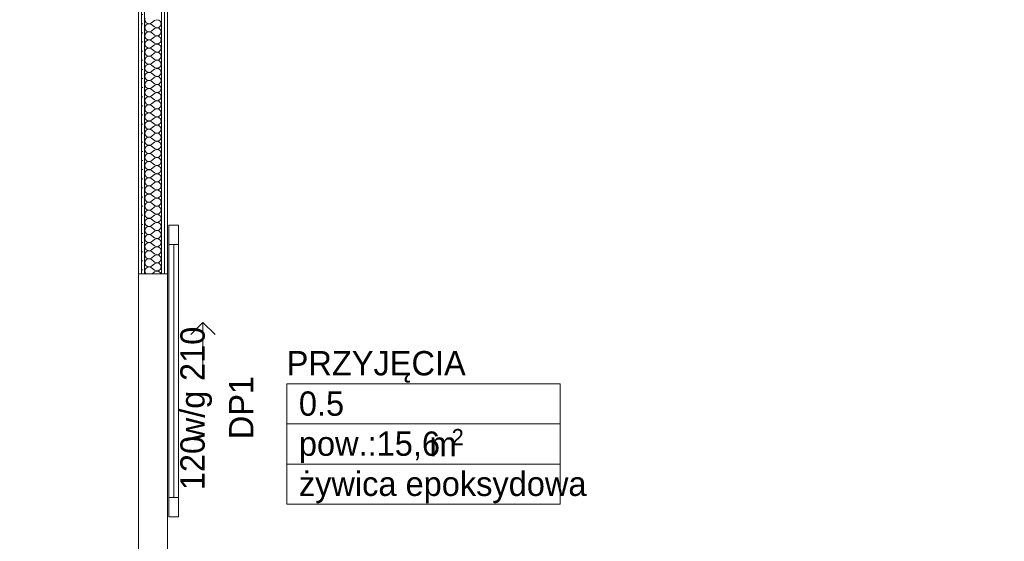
# Model space of a CAD drawing. Header units: millimetres. Extents: x 172139 to 266886, y 89525 to 138225.
# Tile 73 of 82: x 211709 to 215754, y 118022 to 120167. Entities that reach past the tile are written whole.
import ezdxf
from ezdxf.enums import TextEntityAlignment as Align

# ---------------------------------------------------------------- set-up
doc = ezdxf.new("R2010")
doc.units = ezdxf.units.MM
doc.header["$MEASUREMENT"] = 0
for name, color, linetype in [('Drzwi ArchiCAD', 7, 'Continuous'), ('ROZBUDOWA_NOWE_DZIAŁOWE', 7, 'Continuous'), ('STREFA_NOWE_POM', 7, 'Continuous'), ('Znaczniki drzwi ArchiCADa', 7, 'Continuous')]:
    doc.layers.add(name, color=color, linetype=linetype)
for name, color, linetype, lineweight, true_color in [('Drzwi ArchiCAD_Nr_pióra__24', 7, 'Continuous', 15, 0x029e21), ('Drzwi ArchiCAD_Nr_pióra__4', 7, 'Continuous', 13, 0x029e21), ('ROZBUDOWA_NOWE_DZIAŁOWE_Nr_pióra__24', 7, 'Continuous', 15, 0x029e21), ('ROZBUDOWA_NOWE_DZIAŁOWE_Nr_pióra__4', 7, 'Continuous', 13, 0x029e21), ('ROZBUDOWA_NOWE_DZIAŁOWE_Nr_pióra__67', 7, 'Continuous', 13, 0x6a6a6a), ('Znaczniki drzwi ArchiCADa_Nr_pióra__24', 7, 'Continuous', 15, 0x029e21)]:
    doc.layers.add(name, color=color, linetype=linetype, lineweight=lineweight, true_color=true_color)
for name, color, linetype, lineweight in [('Metryczki pomieszczeń ArchiCADa_Nr_pióra__1', 7, 'Continuous', 13), ('ROZBUDOWA_NOWE_DZIAŁOWE_Nr_pióra__47', 7, 'Continuous', 15), ('STREFA_NOWE_POM_Nr_pióra__121', 255, 'Continuous', 0)]:
    doc.layers.add(name, color=color, linetype=linetype, lineweight=lineweight)
doc.styles.add('GENERATED_STYLE_1', font='txt')
doc.styles.add('GENERATED_STYLE_2', font='txt')
pattern_1 = [(0, (0, 0), (0, 37.5), [0, -37.5])]

# ---------------------------------------------------------------- blocks, each defined once
blk = doc.blocks.new('PRZYJĘCIA_0.5_5', base_point=(213367.2, 118504.3))
at = {"layer": 'Metryczki pomieszczeń ArchiCADa_Nr_pióra__1', "linetype": 'Continuous'}
for p, q in [((212805.6, 118669), (213928.7, 118669)), ((212805.6, 118504.3), (212805.6, 118669)), ((213928.7, 118669), (213928.7, 118504.3)), ((213928.7, 118504.3), (212805.6, 118504.3)), ((212805.6, 118504.3), (213928.7, 118504.3)), ((212805.6, 118339.6), (212805.6, 118504.3)), ((213928.7, 118504.3), (213928.7, 118339.6)), ((213928.7, 118339.6), (212805.6, 118339.6)), ((212805.6, 118339.6), (213928.7, 118339.6)), ((212805.6, 118174.9), (212805.6, 118339.6)), ((213928.7, 118339.6), (213928.7, 118174.9)), ((213928.7, 118174.9), (212805.6, 118174.9))]:
    blk.add_line(p, q, dxfattribs=at)
at = {"layer": 'Metryczki pomieszczeń ArchiCADa_Nr_pióra__1'}
for tag, height, style, p in [('ROOM_NAME', 100, 'GENERATED_STYLE_2', (212805.6, 118804.2)), ('ROOM_NUMBER', 100, 'GENERATED_STYLE_1', (212855.6, 118638.2)), ('DUMMY_386', 66.7, 'GENERATED_STYLE_1', (213483.4, 118483.8)), ('ROOM_AREA', 100, 'GENERATED_STYLE_1', (212855.6, 118473.5)), ('DUMMY_385', 100, 'GENERATED_STYLE_1', (213355.4, 118472)), ('basec', 100, 'GENERATED_STYLE_1', (212855.6, 118308.4))]:
    blk.add_attdef(tag, text='', height=height, dxfattribs=dict(at, style=style)).set_placement(p, align=Align.TOP_LEFT)
blk = doc.blocks.new('*X519')
at = {"layer": 'ROZBUDOWA_NOWE_DZIAŁOWE_Nr_pióra__4', "linetype": 'Continuous'}
for p, q in [((212223.8, 120171.2), (212223.2, 120166.7)), ((212223.2, 120166.7), (212223.8, 120162.1)), ((212223.8, 120162.1), (212225.6, 120157.9)), ((212225.6, 120142.1), (212223.8, 120137.9)), ((212225.6, 120157.9), (212228.6, 120154.4)), ((212228.6, 120145.6), (212225.6, 120142.1)), ((212228.6, 120154.4), (212232.4, 120151.8)), ((212232.4, 120148.2), (212228.6, 120145.6)), ((212232.4, 120151.8), (212236.7, 120150.3)), ((212236.7, 120149.7), (212232.4, 120148.2)), ((212236.7, 120150.3), (212241.3, 120150.1)), ((212241.3, 120149.9), (212236.7, 120149.7)), ((212241.3, 120150.1), (212245.8, 120151.1)), ((212245.8, 120148.9), (212241.3, 120149.9)), ((212245.8, 120151.1), (212249.8, 120153.3)), ((212249.8, 120146.7), (212245.8, 120148.9)), ((212263.2, 120163.3), (212249.8, 120153.3)), ((212263.2, 120136.7), (212249.8, 120146.7)), ((212271.7, 120166.6), (212263.2, 120163.3)), ((212280.6, 120164.9), (212271.7, 120166.6)), ((212287.3, 120158.8), (212280.6, 120164.9)), ((212280.6, 120135.1), (212287.3, 120141.2)), ((212289.8, 120150), (212287.3, 120158.8)), ((212287.3, 120141.2), (212289.8, 120150)), ((212223.8, 120137.9), (212223.2, 120133.3)), ((212223.2, 120133.3), (212223.8, 120128.8)), ((212223.8, 120104.6), (212223.2, 120100)), ((212223.2, 120100), (212223.8, 120095.4)), ((212223.8, 120128.8), (212225.6, 120124.6)), ((212225.6, 120108.8), (212223.8, 120104.6)), ((212225.6, 120124.6), (212228.6, 120121)), ((212228.6, 120112.3), (212225.6, 120108.8)), ((212228.6, 120121), (212232.4, 120118.4)), ((212232.4, 120114.9), (212228.6, 120112.3)), ((212232.4, 120118.4), (212236.7, 120117)), ((212236.7, 120116.4), (212232.4, 120114.9)), ((212236.7, 120117), (212241.3, 120116.7)), ((212241.3, 120116.6), (212236.7, 120116.4)), ((212241.3, 120116.7), (212245.8, 120117.8)), ((212245.8, 120115.6), (212241.3, 120116.6)), ((212245.8, 120117.8), (212249.8, 120120)), ((212249.8, 120113.3), (212245.8, 120115.6)), ((212263.2, 120130), (212249.8, 120120)), ((212263.2, 120103.3), (212249.8, 120113.3)), ((212263.2, 120136.7), (212271.7, 120133.4)), ((212271.7, 120133.3), (212263.2, 120130)), ((212263.2, 120103.3), (212271.7, 120100.1)), ((212271.7, 120099.9), (212263.2, 120096.7)), ((212271.7, 120133.4), (212280.6, 120135.1)), ((212280.6, 120131.6), (212271.7, 120133.3)), ((212271.7, 120100.1), (212280.6, 120101.8)), ((212280.6, 120098.2), (212271.7, 120099.9)), ((212287.3, 120125.4), (212280.6, 120131.6)), ((212280.6, 120101.8), (212287.3, 120107.9)), ((212289.8, 120116.7), (212287.3, 120125.4)), ((212287.3, 120107.9), (212289.8, 120116.7)), ((212223.8, 120071.2), (212223.2, 120066.7)), ((212223.2, 120066.7), (212223.8, 120062.1)), ((212223.8, 120095.4), (212225.6, 120091.2)), ((212225.6, 120075.4), (212223.8, 120071.2)), ((212223.8, 120062.1), (212225.6, 120057.9)), ((212225.6, 120091.2), (212228.6, 120087.7)), ((212228.6, 120079), (212225.6, 120075.4)), ((212228.6, 120087.7), (212232.4, 120085.1)), ((212232.4, 120081.6), (212228.6, 120079)), ((212232.4, 120085.1), (212236.7, 120083.6)), ((212236.7, 120083), (212232.4, 120081.6)), ((212236.7, 120083.6), (212241.3, 120083.4)), ((212241.3, 120083.3), (212236.7, 120083)), ((212241.3, 120083.4), (212245.8, 120084.4)), ((212245.8, 120082.2), (212241.3, 120083.3)), ((212245.8, 120084.4), (212249.8, 120086.7)), ((212249.8, 120080), (212245.8, 120082.2)), ((212263.2, 120096.7), (212249.8, 120086.7)), ((212263.2, 120070), (212249.8, 120080)), ((212263.2, 120063.3), (212249.8, 120053.3)), ((212263.2, 120070), (212271.7, 120066.7)), ((212271.7, 120066.6), (212263.2, 120063.3)), ((212271.7, 120066.7), (212280.6, 120068.4)), ((212280.6, 120064.9), (212271.7, 120066.6)), ((212287.3, 120092.1), (212280.6, 120098.2)), ((212280.6, 120068.4), (212287.3, 120074.6)), ((212287.3, 120058.8), (212280.6, 120064.9)), ((212289.8, 120083.3), (212287.3, 120092.1)), ((212287.3, 120074.6), (212289.8, 120083.3)), ((212223.8, 120037.9), (212223.2, 120033.3)), ((212223.2, 120033.3), (212223.8, 120028.8)), ((212225.6, 120042.1), (212223.8, 120037.9)), ((212223.8, 120028.8), (212225.6, 120024.6)), ((212225.6, 120057.9), (212228.6, 120054.4)), ((212228.6, 120045.6), (212225.6, 120042.1)), ((212225.6, 120024.6), (212228.6, 120021)), ((212228.6, 120054.4), (212232.4, 120051.8)), ((212232.4, 120048.2), (212228.6, 120045.6)), ((212228.6, 120021), (212232.4, 120018.4)), ((212232.4, 120051.8), (212236.7, 120050.3)), ((212236.7, 120049.7), (212232.4, 120048.2)), ((212236.7, 120050.3), (212241.3, 120050.1)), ((212241.3, 120049.9), (212236.7, 120049.7)), ((212241.3, 120050.1), (212245.8, 120051.1)), ((212245.8, 120048.9), (212241.3, 120049.9)), ((212245.8, 120051.1), (212249.8, 120053.3)), ((212249.8, 120046.7), (212245.8, 120048.9)), ((212245.8, 120017.8), (212249.8, 120020)), ((212263.2, 120036.7), (212249.8, 120046.7)), ((212263.2, 120030), (212249.8, 120020)), ((212263.2, 120036.7), (212271.7, 120033.4)), ((212271.7, 120033.3), (212263.2, 120030)), ((212271.7, 120033.4), (212280.6, 120035.1)), ((212280.6, 120031.6), (212271.7, 120033.3)), ((212280.6, 120035.1), (212287.3, 120041.2)), ((212287.3, 120025.4), (212280.6, 120031.6)), ((212289.8, 120050), (212287.3, 120058.8)), ((212287.3, 120041.2), (212289.8, 120050)), ((212289.8, 120016.7), (212287.3, 120025.4)), ((212223.8, 120004.6), (212223.2, 120000)), ((212223.2, 120000), (212223.8, 119995.4)), ((212225.6, 120008.8), (212223.8, 120004.6)), ((212223.8, 119995.4), (212225.6, 119991.2)), ((212228.6, 120012.3), (212225.6, 120008.8)), ((212225.6, 119991.2), (212228.6, 119987.7)), ((212228.6, 119979), (212225.6, 119975.4)), ((212232.4, 120014.9), (212228.6, 120012.3)), ((212228.6, 119987.7), (212232.4, 119985.1)), ((212232.4, 119981.6), (212228.6, 119979)), ((212232.4, 120018.4), (212236.7, 120017)), ((212236.7, 120016.4), (212232.4, 120014.9)), ((212232.4, 119985.1), (212236.7, 119983.6)), ((212236.7, 119983), (212232.4, 119981.6)), ((212236.7, 120017), (212241.3, 120016.7)), ((212241.3, 120016.6), (212236.7, 120016.4)), ((212236.7, 119983.6), (212241.3, 119983.4)), ((212241.3, 119983.3), (212236.7, 119983)), ((212241.3, 120016.7), (212245.8, 120017.8)), ((212245.8, 120015.6), (212241.3, 120016.6)), ((212241.3, 119983.4), (212245.8, 119984.4)), ((212245.8, 119982.2), (212241.3, 119983.3)), ((212249.8, 120013.3), (212245.8, 120015.6)), ((212245.8, 119984.4), (212249.8, 119986.7)), ((212249.8, 119980), (212245.8, 119982.2)), ((212263.2, 120003.3), (212249.8, 120013.3)), ((212263.2, 119996.7), (212249.8, 119986.7)), ((212263.2, 119970), (212249.8, 119980)), ((212263.2, 120003.3), (212271.7, 120000.1)), ((212271.7, 119999.9), (212263.2, 119996.7)), ((212271.7, 120000.1), (212280.6, 120001.8)), ((212280.6, 119998.2), (212271.7, 119999.9)), ((212280.6, 120001.8), (212287.3, 120007.9)), ((212287.3, 119992.1), (212280.6, 119998.2)), ((212287.3, 120007.9), (212289.8, 120016.7)), ((212289.8, 119983.3), (212287.3, 119992.1)), ((212287.3, 119974.6), (212289.8, 119983.3)), ((212223.8, 119971.2), (212223.2, 119966.7)), ((212223.2, 119966.7), (212223.8, 119962.1)), ((212223.8, 119937.9), (212223.2, 119933.3)), ((212225.6, 119975.4), (212223.8, 119971.2)), ((212223.8, 119962.1), (212225.6, 119957.9)), ((212225.6, 119942.1), (212223.8, 119937.9)), ((212225.6, 119957.9), (212228.6, 119954.4)), ((212228.6, 119945.6), (212225.6, 119942.1)), ((212228.6, 119954.4), (212232.4, 119951.8)), ((212232.4, 119948.2), (212228.6, 119945.6)), ((212232.4, 119951.8), (212236.7, 119950.3)), ((212236.7, 119949.7), (212232.4, 119948.2)), ((212236.7, 119950.3), (212241.3, 119950.1)), ((212241.3, 119949.9), (212236.7, 119949.7)), ((212241.3, 119950.1), (212245.8, 119951.1)), ((212245.8, 119948.9), (212241.3, 119949.9)), ((212245.8, 119951.1), (212249.8, 119953.3)), ((212249.8, 119946.7), (212245.8, 119948.9)), ((212263.2, 119963.3), (212249.8, 119953.3)), ((212263.2, 119936.7), (212249.8, 119946.7)), ((212263.2, 119970), (212271.7, 119966.7)), ((212271.7, 119966.6), (212263.2, 119963.3)), ((212271.7, 119966.7), (212280.6, 119968.4)), ((212280.6, 119964.9), (212271.7, 119966.6)), ((212280.6, 119968.4), (212287.3, 119974.6)), ((212287.3, 119958.8), (212280.6, 119964.9)), ((212280.6, 119935.1), (212287.3, 119941.2)), ((212289.8, 119950), (212287.3, 119958.8)), ((212287.3, 119941.2), (212289.8, 119950)), ((212223.2, 119933.3), (212223.8, 119928.8)), ((212223.8, 119904.6), (212223.2, 119900)), ((212223.2, 119900), (212223.8, 119895.4)), ((212223.8, 119928.8), (212225.6, 119924.6)), ((212225.6, 119908.8), (212223.8, 119904.6)), ((212225.6, 119924.6), (212228.6, 119921)), ((212228.6, 119912.3), (212225.6, 119908.8)), ((212228.6, 119921), (212232.4, 119918.4)), ((212232.4, 119914.9), (212228.6, 119912.3)), ((212232.4, 119918.4), (212236.7, 119917)), ((212236.7, 119916.4), (212232.4, 119914.9)), ((212236.7, 119917), (212241.3, 119916.7)), ((212241.3, 119916.6), (212236.7, 119916.4)), ((212241.3, 119916.7), (212245.8, 119917.8)), ((212245.8, 119915.6), (212241.3, 119916.6)), ((212245.8, 119917.8), (212249.8, 119920)), ((212249.8, 119913.3), (212245.8, 119915.6)), ((212263.2, 119930), (212249.8, 119920)), ((212263.2, 119903.3), (212249.8, 119913.3)), ((212263.2, 119936.7), (212271.7, 119933.4)), ((212271.7, 119933.3), (212263.2, 119930)), ((212263.2, 119903.3), (212271.7, 119900.1)), ((212271.7, 119899.9), (212263.2, 119896.7)), ((212271.7, 119933.4), (212280.6, 119935.1)), ((212280.6, 119931.6), (212271.7, 119933.3)), ((212271.7, 119900.1), (212280.6, 119901.8)), ((212280.6, 119898.2), (212271.7, 119899.9)), ((212287.3, 119925.4), (212280.6, 119931.6)), ((212280.6, 119901.8), (212287.3, 119907.9)), ((212287.3, 119892.1), (212280.6, 119898.2)), ((212289.8, 119916.7), (212287.3, 119925.4)), ((212287.3, 119907.9), (212289.8, 119916.7)), ((212223.8, 119871.2), (212223.2, 119866.7)), ((212223.2, 119866.7), (212223.8, 119862.1)), ((212223.8, 119895.4), (212225.6, 119891.2)), ((212225.6, 119875.4), (212223.8, 119871.2)), ((212223.8, 119862.1), (212225.6, 119857.9)), ((212225.6, 119891.2), (212228.6, 119887.7)), ((212228.6, 119879), (212225.6, 119875.4)), ((212225.6, 119857.9), (212228.6, 119854.4)), ((212228.6, 119887.7), (212232.4, 119885.1)), ((212232.4, 119881.6), (212228.6, 119879)), ((212232.4, 119885.1), (212236.7, 119883.6)), ((212236.7, 119883), (212232.4, 119881.6)), ((212236.7, 119883.6), (212241.3, 119883.4)), ((212241.3, 119883.3), (212236.7, 119883)), ((212241.3, 119883.4), (212245.8, 119884.4)), ((212245.8, 119882.2), (212241.3, 119883.3)), ((212245.8, 119884.4), (212249.8, 119886.7)), ((212249.8, 119880), (212245.8, 119882.2)), ((212263.2, 119896.7), (212249.8, 119886.7)), ((212263.2, 119870), (212249.8, 119880)), ((212263.2, 119863.3), (212249.8, 119853.3)), ((212263.2, 119870), (212271.7, 119866.7)), ((212271.7, 119866.6), (212263.2, 119863.3)), ((212271.7, 119866.7), (212280.6, 119868.4)), ((212280.6, 119864.9), (212271.7, 119866.6)), ((212280.6, 119868.4), (212287.3, 119874.6)), ((212287.3, 119858.8), (212280.6, 119864.9)), ((212289.8, 119883.3), (212287.3, 119892.1)), ((212287.3, 119874.6), (212289.8, 119883.3)), ((212289.8, 119850), (212287.3, 119858.8)), ((212223.8, 119837.9), (212223.2, 119833.3)), ((212223.2, 119833.3), (212223.8, 119828.8)), ((212225.6, 119842.1), (212223.8, 119837.9)), ((212223.8, 119828.8), (212225.6, 119824.6)), ((212228.6, 119845.6), (212225.6, 119842.1)), ((212225.6, 119824.6), (212228.6, 119821)), ((212228.6, 119854.4), (212232.4, 119851.8)), ((212232.4, 119848.2), (212228.6, 119845.6)), ((212228.6, 119821), (212232.4, 119818.4)), ((212232.4, 119851.8), (212236.7, 119850.3)), ((212236.7, 119849.7), (212232.4, 119848.2)), ((212232.4, 119818.4), (212236.7, 119817)), ((212236.7, 119850.3), (212241.3, 119850.1)), ((212241.3, 119849.9), (212236.7, 119849.7)), ((212236.7, 119817), (212241.3, 119816.7)), ((212241.3, 119816.6), (212236.7, 119816.4)), ((212241.3, 119850.1), (212245.8, 119851.1)), ((212245.8, 119848.9), (212241.3, 119849.9)), ((212241.3, 119816.7), (212245.8, 119817.8)), ((212245.8, 119815.6), (212241.3, 119816.6)), ((212245.8, 119851.1), (212249.8, 119853.3)), ((212249.8, 119846.7), (212245.8, 119848.9)), ((212245.8, 119817.8), (212249.8, 119820)), ((212263.2, 119836.7), (212249.8, 119846.7)), ((212263.2, 119830), (212249.8, 119820)), ((212263.2, 119836.7), (212271.7, 119833.4)), ((212271.7, 119833.3), (212263.2, 119830)), ((212271.7, 119833.4), (212280.6, 119835.1)), ((212280.6, 119831.6), (212271.7, 119833.3)), ((212280.6, 119835.1), (212287.3, 119841.2)), ((212287.3, 119825.4), (212280.6, 119831.6)), ((212287.3, 119841.2), (212289.8, 119850)), ((212289.8, 119816.7), (212287.3, 119825.4)), ((212287.3, 119807.9), (212289.8, 119816.7)), ((212223.8, 119804.6), (212223.2, 119800)), ((212223.2, 119800), (212223.8, 119795.4)), ((212225.6, 119808.8), (212223.8, 119804.6)), ((212223.8, 119795.4), (212225.6, 119791.2)), ((212228.6, 119812.3), (212225.6, 119808.8)), ((212225.6, 119791.2), (212228.6, 119787.7)), ((212228.6, 119779), (212225.6, 119775.4)), ((212232.4, 119814.9), (212228.6, 119812.3)), ((212228.6, 119787.7), (212232.4, 119785.1)), ((212232.4, 119781.6), (212228.6, 119779)), ((212236.7, 119816.4), (212232.4, 119814.9)), ((212232.4, 119785.1), (212236.7, 119783.6)), ((212236.7, 119783), (212232.4, 119781.6)), ((212236.7, 119783.6), (212241.3, 119783.4)), ((212241.3, 119783.3), (212236.7, 119783)), ((212241.3, 119783.4), (212245.8, 119784.4)), ((212245.8, 119782.2), (212241.3, 119783.3)), ((212249.8, 119813.3), (212245.8, 119815.6)), ((212245.8, 119784.4), (212249.8, 119786.7)), ((212249.8, 119780), (212245.8, 119782.2)), ((212263.2, 119803.3), (212249.8, 119813.3)), ((212263.2, 119796.7), (212249.8, 119786.7)), ((212263.2, 119770), (212249.8, 119780)), ((212263.2, 119803.3), (212271.7, 119800.1)), ((212271.7, 119799.9), (212263.2, 119796.7)), ((212271.7, 119800.1), (212280.6, 119801.8)), ((212280.6, 119798.2), (212271.7, 119799.9)), ((212280.6, 119801.8), (212287.3, 119807.9)), ((212287.3, 119792.1), (212280.6, 119798.2)), ((212289.8, 119783.3), (212287.3, 119792.1)), ((212287.3, 119774.6), (212289.8, 119783.3)), ((212223.8, 119771.2), (212223.2, 119766.7)), ((212223.2, 119766.7), (212223.8, 119762.1)), ((212223.8, 119737.9), (212223.2, 119733.3)), ((212225.6, 119775.4), (212223.8, 119771.2)), ((212223.8, 119762.1), (212225.6, 119757.9)), ((212225.6, 119742.1), (212223.8, 119737.9)), ((212225.6, 119757.9), (212228.6, 119754.4)), ((212228.6, 119745.6), (212225.6, 119742.1)), ((212228.6, 119754.4), (212232.4, 119751.8)), ((212232.4, 119748.2), (212228.6, 119745.6)), ((212232.4, 119751.8), (212236.7, 119750.3)), ((212236.7, 119749.7), (212232.4, 119748.2)), ((212236.7, 119750.3), (212241.3, 119750.1)), ((212241.3, 119749.9), (212236.7, 119749.7)), ((212241.3, 119750.1), (212245.8, 119751.1)), ((212245.8, 119748.9), (212241.3, 119749.9)), ((212245.8, 119751.1), (212249.8, 119753.3)), ((212249.8, 119746.7), (212245.8, 119748.9)), ((212263.2, 119763.3), (212249.8, 119753.3)), ((212263.2, 119736.7), (212249.8, 119746.7)), ((212263.2, 119770), (212271.7, 119766.7)), ((212271.7, 119766.6), (212263.2, 119763.3)), ((212263.2, 119736.7), (212271.7, 119733.4)), ((212271.7, 119766.7), (212280.6, 119768.4)), ((212280.6, 119764.9), (212271.7, 119766.6)), ((212280.6, 119768.4), (212287.3, 119774.6)), ((212287.3, 119758.8), (212280.6, 119764.9)), ((212280.6, 119735.1), (212287.3, 119741.2)), ((212289.8, 119750), (212287.3, 119758.8)), ((212287.3, 119741.2), (212289.8, 119750)), ((212223.2, 119733.3), (212223.8, 119728.8)), ((212223.8, 119704.6), (212223.2, 119700)), ((212223.2, 119700), (212223.8, 119695.4)), ((212223.8, 119728.8), (212225.6, 119724.6)), ((212225.6, 119708.8), (212223.8, 119704.6)), ((212223.8, 119695.4), (212225.6, 119691.2)), ((212225.6, 119724.6), (212228.6, 119721)), ((212228.6, 119712.3), (212225.6, 119708.8)), ((212228.6, 119721), (212232.4, 119718.4)), ((212232.4, 119714.9), (212228.6, 119712.3)), ((212232.4, 119718.4), (212236.7, 119717)), ((212236.7, 119716.4), (212232.4, 119714.9)), ((212236.7, 119717), (212241.3, 119716.7)), ((212241.3, 119716.6), (212236.7, 119716.4)), ((212241.3, 119716.7), (212245.8, 119717.8)), ((212245.8, 119715.6), (212241.3, 119716.6)), ((212245.8, 119717.8), (212249.8, 119720)), ((212249.8, 119713.3), (212245.8, 119715.6)), ((212263.2, 119730), (212249.8, 119720)), ((212263.2, 119703.3), (212249.8, 119713.3)), ((212263.2, 119696.7), (212249.8, 119686.7)), ((212271.7, 119733.3), (212263.2, 119730)), ((212263.2, 119703.3), (212271.7, 119700.1)), ((212271.7, 119699.9), (212263.2, 119696.7)), ((212271.7, 119733.4), (212280.6, 119735.1)), ((212280.6, 119731.6), (212271.7, 119733.3)), ((212271.7, 119700.1), (212280.6, 119701.8)), ((212280.6, 119698.2), (212271.7, 119699.9)), ((212287.3, 119725.4), (212280.6, 119731.6)), ((212280.6, 119701.8), (212287.3, 119707.9)), ((212287.3, 119692.1), (212280.6, 119698.2)), ((212289.8, 119716.7), (212287.3, 119725.4)), ((212287.3, 119707.9), (212289.8, 119716.7)), ((212223.8, 119671.2), (212223.2, 119666.7)), ((212223.2, 119666.7), (212223.8, 119662.1)), ((212225.6, 119675.4), (212223.8, 119671.2)), ((212223.8, 119662.1), (212225.6, 119657.9)), ((212225.6, 119691.2), (212228.6, 119687.7)), ((212228.6, 119679), (212225.6, 119675.4)), ((212225.6, 119657.9), (212228.6, 119654.4)), ((212228.6, 119687.7), (212232.4, 119685.1)), ((212232.4, 119681.6), (212228.6, 119679)), ((212232.4, 119685.1), (212236.7, 119683.6)), ((212236.7, 119683), (212232.4, 119681.6)), ((212236.7, 119683.6), (212241.3, 119683.4)), ((212241.3, 119683.3), (212236.7, 119683)), ((212241.3, 119683.4), (212245.8, 119684.4)), ((212245.8, 119682.2), (212241.3, 119683.3)), ((212245.8, 119684.4), (212249.8, 119686.7)), ((212249.8, 119680), (212245.8, 119682.2)), ((212263.2, 119670), (212249.8, 119680)), ((212263.2, 119663.3), (212249.8, 119653.3)), ((212263.2, 119670), (212271.7, 119666.7)), ((212271.7, 119666.6), (212263.2, 119663.3)), ((212271.7, 119666.7), (212280.6, 119668.4)), ((212280.6, 119664.9), (212271.7, 119666.6)), ((212280.6, 119668.4), (212287.3, 119674.6)), ((212287.3, 119658.8), (212280.6, 119664.9)), ((212289.8, 119683.3), (212287.3, 119692.1)), ((212287.3, 119674.6), (212289.8, 119683.3)), ((212289.8, 119650), (212287.3, 119658.8)), ((212223.8, 119637.9), (212223.2, 119633.3)), ((212223.2, 119633.3), (212223.8, 119628.8)), ((212225.6, 119642.1), (212223.8, 119637.9)), ((212223.8, 119628.8), (212225.6, 119624.6)), ((212228.6, 119645.6), (212225.6, 119642.1)), ((212225.6, 119624.6), (212228.6, 119621)), ((212228.6, 119654.4), (212232.4, 119651.8)), ((212232.4, 119648.2), (212228.6, 119645.6)), ((212228.6, 119621), (212232.4, 119618.4)), ((212232.4, 119614.9), (212228.6, 119612.3)), ((212232.4, 119651.8), (212236.7, 119650.3)), ((212236.7, 119649.7), (212232.4, 119648.2)), ((212232.4, 119618.4), (212236.7, 119617)), ((212236.7, 119616.4), (212232.4, 119614.9)), ((212236.7, 119650.3), (212241.3, 119650.1)), ((212241.3, 119649.9), (212236.7, 119649.7)), ((212236.7, 119617), (212241.3, 119616.7)), ((212241.3, 119616.6), (212236.7, 119616.4)), ((212241.3, 119650.1), (212245.8, 119651.1)), ((212245.8, 119648.9), (212241.3, 119649.9)), ((212241.3, 119616.7), (212245.8, 119617.8)), ((212245.8, 119615.6), (212241.3, 119616.6)), ((212245.8, 119651.1), (212249.8, 119653.3)), ((212249.8, 119646.7), (212245.8, 119648.9)), ((212245.8, 119617.8), (212249.8, 119620)), ((212249.8, 119613.3), (212245.8, 119615.6)), ((212263.2, 119636.7), (212249.8, 119646.7)), ((212263.2, 119630), (212249.8, 119620)), ((212263.2, 119636.7), (212271.7, 119633.4)), ((212271.7, 119633.3), (212263.2, 119630)), ((212271.7, 119633.4), (212280.6, 119635.1)), ((212280.6, 119631.6), (212271.7, 119633.3)), ((212280.6, 119635.1), (212287.3, 119641.2)), ((212287.3, 119625.4), (212280.6, 119631.6)), ((212287.3, 119641.2), (212289.8, 119650)), ((212289.8, 119616.7), (212287.3, 119625.4)), ((212287.3, 119607.9), (212289.8, 119616.7)), ((212223.8, 119604.6), (212223.2, 119600)), ((212223.2, 119600), (212223.8, 119595.4)), ((212225.6, 119608.8), (212223.8, 119604.6)), ((212223.8, 119595.4), (212225.6, 119591.2)), ((212225.6, 119575.4), (212223.8, 119571.2)), ((212228.6, 119612.3), (212225.6, 119608.8)), ((212225.6, 119591.2), (212228.6, 119587.7)), ((212228.6, 119579), (212225.6, 119575.4)), ((212228.6, 119587.7), (212232.4, 119585.1)), ((212232.4, 119581.6), (212228.6, 119579)), ((212232.4, 119585.1), (212236.7, 119583.6)), ((212236.7, 119583), (212232.4, 119581.6)), ((212236.7, 119583.6), (212241.3, 119583.4)), ((212241.3, 119583.3), (212236.7, 119583)), ((212241.3, 119583.4), (212245.8, 119584.4)), ((212245.8, 119582.2), (212241.3, 119583.3)), ((212245.8, 119584.4), (212249.8, 119586.7)), ((212249.8, 119580), (212245.8, 119582.2)), ((212263.2, 119603.3), (212249.8, 119613.3)), ((212263.2, 119596.7), (212249.8, 119586.7)), ((212263.2, 119570), (212249.8, 119580)), ((212263.2, 119603.3), (212271.7, 119600.1)), ((212271.7, 119599.9), (212263.2, 119596.7)), ((212271.7, 119600.1), (212280.6, 119601.8)), ((212280.6, 119598.2), (212271.7, 119599.9)), ((212280.6, 119601.8), (212287.3, 119607.9)), ((212287.3, 119592.1), (212280.6, 119598.2)), ((212280.6, 119568.4), (212287.3, 119574.6)), ((212289.8, 119583.3), (212287.3, 119592.1)), ((212287.3, 119574.6), (212289.8, 119583.3)), ((212223.8, 119571.2), (212223.2, 119566.7)), ((212223.2, 119566.7), (212223.8, 119562.1)), ((212223.8, 119537.9), (212223.2, 119533.3)), ((212223.2, 119533.3), (212223.8, 119528.8)), ((212223.8, 119562.1), (212225.6, 119557.9)), ((212225.6, 119542.1), (212223.8, 119537.9)), ((212225.6, 119557.9), (212228.6, 119554.4)), ((212228.6, 119545.6), (212225.6, 119542.1)), ((212228.6, 119554.4), (212232.4, 119551.8)), ((212232.4, 119548.2), (212228.6, 119545.6)), ((212232.4, 119551.8), (212236.7, 119550.3)), ((212236.7, 119549.7), (212232.4, 119548.2)), ((212236.7, 119550.3), (212241.3, 119550.1)), ((212241.3, 119549.9), (212236.7, 119549.7)), ((212241.3, 119550.1), (212245.8, 119551.1)), ((212245.8, 119548.9), (212241.3, 119549.9)), ((212245.8, 119551.1), (212249.8, 119553.3)), ((212249.8, 119546.7), (212245.8, 119548.9)), ((212263.2, 119563.3), (212249.8, 119553.3)), ((212263.2, 119536.7), (212249.8, 119546.7)), ((212263.2, 119570), (212271.7, 119566.7)), ((212271.7, 119566.6), (212263.2, 119563.3)), ((212263.2, 119536.7), (212271.7, 119533.4)), ((212271.7, 119533.3), (212263.2, 119530)), ((212271.7, 119566.7), (212280.6, 119568.4)), ((212280.6, 119564.9), (212271.7, 119566.6)), ((212271.7, 119533.4), (212280.6, 119535.1)), ((212280.6, 119531.6), (212271.7, 119533.3)), ((212287.3, 119558.8), (212280.6, 119564.9)), ((212280.6, 119535.1), (212287.3, 119541.2)), ((212289.8, 119550), (212287.3, 119558.8)), ((212287.3, 119541.2), (212289.8, 119550)), ((212223.8, 119504.6), (212223.2, 119500)), ((212223.2, 119500), (212223.8, 119495.4)), ((212223.8, 119528.8), (212225.6, 119524.6)), ((212225.6, 119508.8), (212223.8, 119504.6)), ((212223.8, 119495.4), (212225.6, 119491.2)), ((212225.6, 119524.6), (212228.6, 119521)), ((212228.6, 119512.3), (212225.6, 119508.8)), ((212228.6, 119521), (212232.4, 119518.4)), ((212232.4, 119514.9), (212228.6, 119512.3)), ((212232.4, 119518.4), (212236.7, 119517)), ((212236.7, 119516.4), (212232.4, 119514.9)), ((212236.7, 119517), (212241.3, 119516.7)), ((212241.3, 119516.6), (212236.7, 119516.4)), ((212241.3, 119516.7), (212245.8, 119517.8)), ((212245.8, 119515.6), (212241.3, 119516.6)), ((212245.8, 119517.8), (212249.8, 119520)), ((212249.8, 119513.3), (212245.8, 119515.6)), ((212263.2, 119530), (212249.8, 119520)), ((212263.2, 119503.3), (212249.8, 119513.3)), ((212263.2, 119496.7), (212249.8, 119486.7)), ((212263.2, 119503.3), (212271.7, 119500.1)), ((212271.7, 119499.9), (212263.2, 119496.7)), ((212271.7, 119500.1), (212280.6, 119501.8)), ((212280.6, 119498.2), (212271.7, 119499.9)), ((212287.3, 119525.4), (212280.6, 119531.6)), ((212280.6, 119501.8), (212287.3, 119507.9)), ((212287.3, 119492.1), (212280.6, 119498.2)), ((212289.8, 119516.7), (212287.3, 119525.4)), ((212287.3, 119507.9), (212289.8, 119516.7)), ((212223.8, 119471.2), (212223.2, 119466.7)), ((212223.2, 119466.7), (212223.8, 119462.1)), ((212225.6, 119475.4), (212223.8, 119471.2)), ((212223.8, 119462.1), (212225.6, 119457.9)), ((212225.6, 119491.2), (212228.6, 119487.7)), ((212228.6, 119479), (212225.6, 119475.4)), ((212225.6, 119457.9), (212228.6, 119454.4)), ((212228.6, 119487.7), (212232.4, 119485.1)), ((212232.4, 119481.6), (212228.6, 119479)), ((212228.6, 119454.4), (212232.4, 119451.8)), ((212232.4, 119485.1), (212236.7, 119483.6)), ((212236.7, 119483), (212232.4, 119481.6)), ((212236.7, 119483.6), (212241.3, 119483.4)), ((212241.3, 119483.3), (212236.7, 119483)), ((212241.3, 119483.4), (212245.8, 119484.4)), ((212245.8, 119482.2), (212241.3, 119483.3)), ((212245.8, 119484.4), (212249.8, 119486.7)), ((212249.8, 119480), (212245.8, 119482.2)), ((212245.8, 119451.1), (212249.8, 119453.3)), ((212263.2, 119470), (212249.8, 119480)), ((212263.2, 119463.3), (212249.8, 119453.3)), ((212263.2, 119470), (212271.7, 119466.7)), ((212271.7, 119466.6), (212263.2, 119463.3)), ((212271.7, 119466.7), (212280.6, 119468.4)), ((212280.6, 119464.9), (212271.7, 119466.6)), ((212280.6, 119468.4), (212287.3, 119474.6)), ((212287.3, 119458.8), (212280.6, 119464.9)), ((212289.8, 119483.3), (212287.3, 119492.1)), ((212287.3, 119474.6), (212289.8, 119483.3)), ((212289.8, 119450), (212287.3, 119458.8)), ((212223.8, 119437.9), (212223.2, 119433.3)), ((212223.2, 119433.3), (212223.8, 119428.8)), ((212225.6, 119442.1), (212223.8, 119437.9)), ((212223.8, 119428.8), (212225.6, 119424.6)), ((212228.6, 119445.6), (212225.6, 119442.1)), ((212225.6, 119424.6), (212228.6, 119421)), ((212228.6, 119412.3), (212225.6, 119408.8)), ((212232.4, 119448.2), (212228.6, 119445.6)), ((212228.6, 119421), (212232.4, 119418.4)), ((212232.4, 119414.9), (212228.6, 119412.3)), ((212232.4, 119451.8), (212236.7, 119450.3)), ((212236.7, 119449.7), (212232.4, 119448.2)), ((212232.4, 119418.4), (212236.7, 119417)), ((212236.7, 119416.4), (212232.4, 119414.9)), ((212236.7, 119450.3), (212241.3, 119450.1)), ((212241.3, 119449.9), (212236.7, 119449.7)), ((212236.7, 119417), (212241.3, 119416.7)), ((212241.3, 119416.6), (212236.7, 119416.4)), ((212241.3, 119450.1), (212245.8, 119451.1)), ((212245.8, 119448.9), (212241.3, 119449.9)), ((212241.3, 119416.7), (212245.8, 119417.8)), ((212245.8, 119415.6), (212241.3, 119416.6)), ((212249.8, 119446.7), (212245.8, 119448.9)), ((212245.8, 119417.8), (212249.8, 119420)), ((212249.8, 119413.3), (212245.8, 119415.6)), ((212263.2, 119436.7), (212249.8, 119446.7)), ((212263.2, 119430), (212249.8, 119420)), ((212263.2, 119403.3), (212249.8, 119413.3)), ((212263.2, 119436.7), (212271.7, 119433.4)), ((212271.7, 119433.3), (212263.2, 119430)), ((212271.7, 119433.4), (212280.6, 119435.1)), ((212280.6, 119431.6), (212271.7, 119433.3)), ((212280.6, 119435.1), (212287.3, 119441.2)), ((212287.3, 119425.4), (212280.6, 119431.6)), ((212287.3, 119441.2), (212289.8, 119450)), ((212289.8, 119416.7), (212287.3, 119425.4)), ((212287.3, 119407.9), (212289.8, 119416.7)), ((212223.8, 119404.6), (212223.2, 119400)), ((212223.2, 119400), (212223.8, 119395.4)), ((212225.6, 119408.8), (212223.8, 119404.6)), ((212223.8, 119395.4), (212225.6, 119391.2)), ((212225.6, 119375.4), (212223.8, 119371.2)), ((212225.6, 119391.2), (212228.6, 119387.7)), ((212228.6, 119379), (212225.6, 119375.4)), ((212228.6, 119387.7), (212232.4, 119385.1)), ((212232.4, 119381.6), (212228.6, 119379)), ((212232.4, 119385.1), (212236.7, 119383.6)), ((212236.7, 119383), (212232.4, 119381.6)), ((212236.7, 119383.6), (212241.3, 119383.4)), ((212241.3, 119383.3), (212236.7, 119383)), ((212241.3, 119383.4), (212245.8, 119384.4)), ((212245.8, 119382.2), (212241.3, 119383.3)), ((212245.8, 119384.4), (212249.8, 119386.7)), ((212249.8, 119380), (212245.8, 119382.2)), ((212263.2, 119396.7), (212249.8, 119386.7)), ((212263.2, 119370), (212249.8, 119380)), ((212263.2, 119403.3), (212271.7, 119400.1)), ((212271.7, 119399.9), (212263.2, 119396.7)), ((212271.7, 119400.1), (212280.6, 119401.8)), ((212280.6, 119398.2), (212271.7, 119399.9)), ((212280.6, 119401.8), (212287.3, 119407.9)), ((212287.3, 119392.1), (212280.6, 119398.2)), ((212280.6, 119368.4), (212287.3, 119374.6)), ((212289.8, 119383.3), (212287.3, 119392.1)), ((212287.3, 119374.6), (212289.8, 119383.3)), ((212223.8, 119371.2), (212223.2, 119366.7)), ((212223.2, 119366.7), (212223.8, 119362.1)), ((212223.8, 119337.9), (212223.2, 119333.3)), ((212223.2, 119333.3), (212223.8, 119328.8)), ((212223.8, 119362.1), (212225.6, 119357.9)), ((212225.6, 119342.1), (212223.8, 119337.9)), ((212225.6, 119357.9), (212228.6, 119354.4)), ((212228.6, 119345.6), (212225.6, 119342.1)), ((212228.6, 119354.4), (212232.4, 119351.8)), ((212232.4, 119348.2), (212228.6, 119345.6)), ((212232.4, 119351.8), (212236.7, 119350.3)), ((212236.7, 119349.7), (212232.4, 119348.2)), ((212236.7, 119350.3), (212241.3, 119350.1)), ((212241.3, 119349.9), (212236.7, 119349.7)), ((212241.3, 119350.1), (212245.8, 119351.1)), ((212245.8, 119348.9), (212241.3, 119349.9)), ((212245.8, 119351.1), (212249.8, 119353.3)), ((212249.8, 119346.7), (212245.8, 119348.9)), ((212263.2, 119363.3), (212249.8, 119353.3)), ((212263.2, 119336.7), (212249.8, 119346.7)), ((212263.2, 119370), (212271.7, 119366.7)), ((212271.7, 119366.6), (212263.2, 119363.3)), ((212263.2, 119336.7), (212271.7, 119333.4)), ((212271.7, 119333.3), (212263.2, 119330)), ((212271.7, 119366.7), (212280.6, 119368.4)), ((212280.6, 119364.9), (212271.7, 119366.6)), ((212271.7, 119333.4), (212280.6, 119335.1)), ((212280.6, 119331.6), (212271.7, 119333.3)), ((212287.3, 119358.8), (212280.6, 119364.9)), ((212280.6, 119335.1), (212287.3, 119341.2)), ((212287.3, 119325.4), (212280.6, 119331.6)), ((212289.8, 119350), (212287.3, 119358.8)), ((212287.3, 119341.2), (212289.8, 119350)), ((212223.8, 119304.6), (212223.2, 119300)), ((212223.2, 119300), (212223.8, 119295.4)), ((212223.8, 119328.8), (212225.6, 119324.6)), ((212225.6, 119308.8), (212223.8, 119304.6)), ((212223.8, 119295.4), (212225.6, 119291.2)), ((212225.6, 119324.6), (212228.6, 119321)), ((212228.6, 119312.3), (212225.6, 119308.8)), ((212225.6, 119291.2), (212228.6, 119287.7)), ((212228.6, 119321), (212232.4, 119318.4)), ((212232.4, 119314.9), (212228.6, 119312.3)), ((212232.4, 119318.4), (212236.7, 119317)), ((212236.7, 119316.4), (212232.4, 119314.9)), ((212236.7, 119317), (212241.3, 119316.7)), ((212241.3, 119316.6), (212236.7, 119316.4)), ((212241.3, 119316.7), (212245.8, 119317.8)), ((212245.8, 119315.6), (212241.3, 119316.6)), ((212245.8, 119317.8), (212249.8, 119320)), ((212249.8, 119313.3), (212245.8, 119315.6)), ((212263.2, 119330), (212249.8, 119320)), ((212263.2, 119303.3), (212249.8, 119313.3)), ((212263.2, 119296.7), (212249.8, 119286.7)), ((212263.2, 119303.3), (212271.7, 119300.1)), ((212271.7, 119299.9), (212263.2, 119296.7)), ((212271.7, 119300.1), (212280.6, 119301.8)), ((212280.6, 119298.2), (212271.7, 119299.9)), ((212280.6, 119301.8), (212287.3, 119307.9)), ((212287.3, 119292.1), (212280.6, 119298.2)), ((212289.8, 119316.7), (212287.3, 119325.4)), ((212287.3, 119307.9), (212289.8, 119316.7)), ((212289.8, 119283.3), (212287.3, 119292.1)), ((212223.8, 119271.2), (212223.2, 119266.7)), ((212223.2, 119266.7), (212223.8, 119262.1)), ((212225.6, 119275.4), (212223.8, 119271.2)), ((212223.8, 119262.1), (212225.6, 119257.9)), ((212228.6, 119279), (212225.6, 119275.4)), ((212225.6, 119257.9), (212228.6, 119254.4)), ((212228.6, 119287.7), (212232.4, 119285.1)), ((212232.4, 119281.6), (212228.6, 119279)), ((212228.6, 119254.4), (212232.4, 119251.8)), ((212232.4, 119285.1), (212236.7, 119283.6)), ((212236.7, 119283), (212232.4, 119281.6)), ((212232.4, 119251.8), (212236.7, 119250.3)), ((212236.7, 119283.6), (212241.3, 119283.4)), ((212241.3, 119283.3), (212236.7, 119283)), ((212236.7, 119250.3), (212241.3, 119250.1)), ((212241.3, 119283.4), (212245.8, 119284.4)), ((212245.8, 119282.2), (212241.3, 119283.3)), ((212241.3, 119250.1), (212245.8, 119251.1)), ((212245.8, 119284.4), (212249.8, 119286.7)), ((212249.8, 119280), (212245.8, 119282.2)), ((212245.8, 119251.1), (212249.8, 119253.3)), ((212263.2, 119270), (212249.8, 119280)), ((212263.2, 119263.3), (212249.8, 119253.3)), ((212263.2, 119270), (212271.7, 119266.7)), ((212271.7, 119266.6), (212263.2, 119263.3)), ((212271.7, 119266.7), (212280.6, 119268.4)), ((212280.6, 119264.9), (212271.7, 119266.6)), ((212280.6, 119268.4), (212287.3, 119274.6)), ((212287.3, 119258.8), (212280.6, 119264.9)), ((212287.3, 119274.6), (212289.8, 119283.3)), ((212289.8, 119250), (212287.3, 119258.8)), ((212223.8, 119237.9), (212223.2, 119233.3)), ((212223.2, 119233.3), (212223.8, 119228.8)), ((212225.6, 119242.1), (212223.8, 119237.9)), ((212223.8, 119228.8), (212225.6, 119224.6)), ((212228.6, 119245.6), (212225.6, 119242.1)), ((212225.6, 119224.6), (212228.6, 119221)), ((212228.6, 119212.3), (212225.6, 119208.8)), ((212232.4, 119248.2), (212228.6, 119245.6)), ((212228.6, 119221), (212232.4, 119218.4)), ((212232.4, 119214.9), (212228.6, 119212.3)), ((212236.7, 119249.7), (212232.4, 119248.2)), ((212232.4, 119218.4), (212236.7, 119217)), ((212236.7, 119216.4), (212232.4, 119214.9)), ((212241.3, 119249.9), (212236.7, 119249.7)), ((212236.7, 119217), (212241.3, 119216.7)), ((212241.3, 119216.6), (212236.7, 119216.4)), ((212245.8, 119248.9), (212241.3, 119249.9)), ((212241.3, 119216.7), (212245.8, 119217.8)), ((212245.8, 119215.6), (212241.3, 119216.6)), ((212249.8, 119246.7), (212245.8, 119248.9)), ((212245.8, 119217.8), (212249.8, 119220)), ((212249.8, 119213.3), (212245.8, 119215.6)), ((212263.2, 119236.7), (212249.8, 119246.7)), ((212263.2, 119230), (212249.8, 119220)), ((212263.2, 119203.3), (212249.8, 119213.3)), ((212263.2, 119236.7), (212271.7, 119233.4)), ((212271.7, 119233.3), (212263.2, 119230)), ((212271.7, 119233.4), (212280.6, 119235.1)), ((212280.6, 119231.6), (212271.7, 119233.3)), ((212280.6, 119235.1), (212287.3, 119241.2)), ((212287.3, 119225.4), (212280.6, 119231.6)), ((212287.3, 119241.2), (212289.8, 119250)), ((212289.8, 119216.7), (212287.3, 119225.4)), ((212287.3, 119207.9), (212289.8, 119216.7)), ((212223.8, 119204.6), (212223.2, 119200)), ((212223.2, 119200), (212223.8, 119195.4)), ((212223.8, 119171.2), (212223.2, 119166.7)), ((212225.6, 119208.8), (212223.8, 119204.6)), ((212223.8, 119195.4), (212225.6, 119191.2)), ((212225.6, 119175.4), (212223.8, 119171.2)), ((212225.6, 119191.2), (212228.6, 119187.7)), ((212228.6, 119179), (212225.6, 119175.4)), ((212228.6, 119187.7), (212232.4, 119185.1)), ((212232.4, 119181.6), (212228.6, 119179)), ((212232.4, 119185.1), (212236.7, 119183.6)), ((212236.7, 119183), (212232.4, 119181.6)), ((212236.7, 119183.6), (212241.3, 119183.4)), ((212241.3, 119183.3), (212236.7, 119183)), ((212241.3, 119183.4), (212245.8, 119184.4)), ((212245.8, 119182.2), (212241.3, 119183.3)), ((212245.8, 119184.4), (212249.8, 119186.7)), ((212249.8, 119180), (212245.8, 119182.2)), ((212263.2, 119196.7), (212249.8, 119186.7)), ((212263.2, 119170), (212249.8, 119180)), ((212263.2, 119203.3), (212271.7, 119200.1)), ((212271.7, 119199.9), (212263.2, 119196.7)), ((212263.2, 119170), (212271.7, 119166.7)), ((212271.7, 119200.1), (212280.6, 119201.8)), ((212280.6, 119198.2), (212271.7, 119199.9)), ((212280.6, 119201.8), (212287.3, 119207.9)), ((212287.3, 119192.1), (212280.6, 119198.2)), ((212280.6, 119168.4), (212287.3, 119174.6)), ((212289.8, 119183.3), (212287.3, 119192.1)), ((212287.3, 119174.6), (212289.8, 119183.3)), ((212223.2, 119166.7), (212223.8, 119162.1)), ((212223.8, 119137.9), (212223.2, 119133.3)), ((212223.2, 119133.3), (212223.8, 119128.8)), ((212223.8, 119162.1), (212225.6, 119157.9)), ((212225.6, 119142.1), (212223.8, 119137.9)), ((212223.8, 119128.8), (212225.6, 119124.6)), ((212225.6, 119157.9), (212228.6, 119154.4)), ((212228.6, 119145.6), (212225.6, 119142.1)), ((212228.6, 119154.4), (212232.4, 119151.8)), ((212232.4, 119148.2), (212228.6, 119145.6)), ((212232.4, 119151.8), (212236.7, 119150.3)), ((212236.7, 119149.7), (212232.4, 119148.2)), ((212236.7, 119150.3), (212241.3, 119150.1)), ((212241.3, 119149.9), (212236.7, 119149.7)), ((212241.3, 119150.1), (212245.8, 119151.1)), ((212245.8, 119148.9), (212241.3, 119149.9)), ((212245.8, 119151.1), (212249.8, 119153.3)), ((212249.8, 119146.7), (212245.8, 119148.9)), ((212263.2, 119163.3), (212249.8, 119153.3)), ((212263.2, 119136.7), (212249.8, 119146.7)), ((212263.2, 119130), (212252.3, 119121.9)), ((212271.7, 119166.6), (212263.2, 119163.3)), ((212263.2, 119136.7), (212271.7, 119133.4)), ((212271.7, 119133.3), (212263.2, 119130)), ((212271.7, 119166.7), (212280.6, 119168.4)), ((212280.6, 119164.9), (212271.7, 119166.6)), ((212271.7, 119133.4), (212280.6, 119135.1)), ((212280.6, 119131.6), (212271.7, 119133.3)), ((212287.3, 119158.8), (212280.6, 119164.9)), ((212280.6, 119135.1), (212287.3, 119141.2)), ((212287.3, 119125.4), (212280.6, 119131.6)), ((212289.8, 119150), (212287.3, 119158.8)), ((212287.3, 119141.2), (212289.8, 119150)), ((212225.6, 119124.6), (212227.9, 119121.9)), ((212288.3, 119121.9), (212287.3, 119125.4))]:
    blk.add_line(p, q, dxfattribs=at)
blk = doc.blocks.new('Drzwi wejściowe_ przesuwne 19_2')
at = {"layer": 'Drzwi ArchiCAD_Nr_pióra__24', "linetype": 'Continuous'}
for p, q in [((-400, 70), (-320, 70)), ((-400, 30), (-400, 70)), ((-320, 50), (-320, 70)), ((-320, 70), (720, 70)), ((-320, 70), (-320, 30)), ((720, 50), (-320, 50)), ((-320, 30), (-320, 50)), ((-320, 50), (720, 50)), ((-320, 50), (720, 50)), ((720, 70), (720, 50)), ((720, 30), (720, 70)), ((720, 70), (800, 70)), ((720, 50), (720, 30)), ((800, 70), (800, 30)), ((-320, 30), (-400, 30)), ((720, 30), (-320, 30)), ((800, 30), (720, 30))]:
    blk.add_line(p, q, dxfattribs=at)
at = {"layer": 'Drzwi ArchiCAD_Nr_pióra__4', "linetype": 'Continuous'}
for p, q in [((400, 170), (350, 220)), ((200, 170), (400, 170)), ((400, 170), (350, 120))]:
    blk.add_line(p, q, dxfattribs=at)
blk = doc.blocks.new('Podstawowy znacznik okna-drzwi-świetlika')
at = {"layer": 'Znaczniki drzwi ArchiCADa_Nr_pióra__24', "style": 'GENERATED_STYLE_2'}
for tag, p in [('AC_WIDO_ID', (-112.5, 250)), ('AC_WIDO_A_SIZE', (-320.5, 48.3)), ('AC_WIDO_B_SIZE', (128.5, 48.3)), ('GS_Separator', (-128.5, 20.3))]:
    blk.add_attdef(tag, text='', height=100, dxfattribs=at).set_placement(p, align=Align.BOTTOM_LEFT)
blk = doc.blocks.new('Ściana_141', base_point=(212316.5, 115826.1))
at = {"layer": 'ROZBUDOWA_NOWE_DZIAŁOWE_Nr_pióra__24', "linetype": 'Continuous'}
h = blk.add_hatch(dxfattribs=at)
h.set_pattern_fill('Gips', color=256, style=0, pattern_type=2)
h.set_pattern_definition(pattern_1)
h.paths.add_polyline_path([(212196.5, 121145.6), (212196.5, 119121.9), (212209, 119121.9), (212209, 121145.6)])
h = blk.add_hatch(dxfattribs=at)
h.set_pattern_fill('Gips', color=256, style=0, pattern_type=2)
h.set_pattern_definition(pattern_1)
h.paths.add_polyline_path([(212221.5, 121145.6), (212209, 121145.6), (212209, 119121.9), (212221.5, 119121.9)])
h = blk.add_hatch(dxfattribs=at)
h.set_pattern_fill('Gips', color=256, style=0, pattern_type=2)
h.set_pattern_definition(pattern_1)
h.paths.add_polyline_path([(212291.5, 119121.9), (212304, 119121.9), (212304, 121145.6), (212291.5, 121145.6)])
h = blk.add_hatch(dxfattribs=at)
h.set_pattern_fill('Gips', color=256, style=0, pattern_type=2)
h.set_pattern_definition(pattern_1)
h.paths.add_polyline_path([(212304, 121145.6), (212304, 119121.9), (212316.5, 119121.9), (212316.5, 121145.6)])
at = {"layer": 'ROZBUDOWA_NOWE_DZIAŁOWE_Nr_pióra__47', "linetype": 'Continuous'}
for p, q in [((212209, 119121.9), (212196.5, 119121.9)), ((212221.5, 119121.9), (212209, 119121.9)), ((212291.5, 119121.9), (212221.5, 119121.9)), ((212304, 119121.9), (212291.5, 119121.9)), ((212316.5, 119121.9), (212304, 119121.9))]:
    blk.add_line(p, q, dxfattribs=at)
at = {"layer": 'ROZBUDOWA_NOWE_DZIAŁOWE_Nr_pióra__47', "linetype": 'Continuous', "flags": 128}
for points in [[(212196.5, 121145.6), (212196.5, 119121.9)], [(212316.5, 119121.9), (212316.5, 121145.6)]]:
    blk.add_lwpolyline(points, dxfattribs=at)
at = {"layer": 'ROZBUDOWA_NOWE_DZIAŁOWE_Nr_pióra__67', "linetype": 'Continuous'}
for p, q in [((212209, 121145.6), (212209, 119121.9)), ((212221.5, 121145.6), (212221.5, 119121.9)), ((212291.5, 119121.9), (212291.5, 121145.6)), ((212304, 119121.9), (212304, 121145.6))]:
    blk.add_line(p, q, dxfattribs=at)
at = {"layer": 'Drzwi ArchiCAD', "linetype": 'Continuous', "xscale": -1, "zscale": 1000, "rotation": 270}
blk.add_blockref('Drzwi wejściowe_ przesuwne 19_2', (212291.5, 118521.9), dxfattribs=at)
at = {"layer": 'ROZBUDOWA_NOWE_DZIAŁOWE'}
blk.add_blockref('*X519', (0, 0), dxfattribs=at)
at = {"layer": 'Znaczniki drzwi ArchiCADa', "color": 104, "lineweight": 15, "true_color": 0x029e21}
ref = blk.add_blockref('Podstawowy znacznik okna-drzwi-świetlika', (212196.5, 118521.9), dxfattribs=dict(at, rotation=90))
ref.add_attrib('GS_Separator', ' w/g ', dxfattribs={"layer": 'Znaczniki drzwi ArchiCADa_Nr_pióra__24', "color": 104, "true_color": 0x029e21, "height": 100, "rotation": 90, "style": 'GENERATED_STYLE_2'}).set_placement((212498.8, 118396.1), align=Align.BOTTOM_LEFT)
ref.add_attrib('AC_WIDO_ID', 'DP1', dxfattribs={"layer": 'Znaczniki drzwi ArchiCADa_Nr_pióra__24', "color": 104, "true_color": 0x029e21, "height": 100, "rotation": 90, "style": 'GENERATED_STYLE_2'}).set_placement((212698.8, 118441.8), align=Align.BOTTOM_LEFT)
ref.add_attrib('AC_WIDO_A_SIZE', '120', dxfattribs={"layer": 'Znaczniki drzwi ArchiCADa_Nr_pióra__24', "color": 104, "true_color": 0x029e21, "height": 100, "rotation": 90, "style": 'GENERATED_STYLE_2'}).set_placement((212498.8, 118232.1), align=Align.BOTTOM_LEFT)
ref.add_attrib('AC_WIDO_B_SIZE', '210', dxfattribs={"layer": 'Znaczniki drzwi ArchiCADa_Nr_pióra__24', "color": 104, "true_color": 0x029e21, "height": 100, "rotation": 90, "style": 'GENERATED_STYLE_2'}).set_placement((212498.8, 118681), align=Align.BOTTOM_LEFT)

msp = doc.modelspace()

# ---------------------------------------------------------------- linework, layer by layer
at = {"layer": 'STREFA_NOWE_POM_Nr_pióra__121', "linetype": 'Continuous', "flags": 128}
for points in [[(207849, 121145.6), (207797.8, 116236.5), (208691.7, 116252), (208697.2, 115577.1), (209091.2, 115577.1), (209976.4, 115577.1), (211746.9, 115577.1), (211743.7, 115852.7), (212106.6, 115831.2), (212196.5, 115829), (212196.5, 121145.6), (209091.2, 121145.6), (208837, 121145.6)], [(216210.8, 119674.7), (216210.8, 121145.6), (212316.5, 121145.6), (212316.5, 117206.8), (216210.8, 117206.8)]]:
    msp.add_lwpolyline(points, close=True, dxfattribs=at)

# ---------------------------------------------------------------- block references
at = {"layer": 'ROZBUDOWA_NOWE_DZIAŁOWE'}
msp.add_blockref('Ściana_141', (212316.5, 115826.1), dxfattribs=at)
at = {"layer": 'STREFA_NOWE_POM', "linetype": 'Continuous'}
ref = msp.add_blockref('PRZYJĘCIA_0.5_5', (213367.2, 118504.3), dxfattribs=at)
ref.add_attrib('ROOM_NAME', 'PRZYJĘCIA', dxfattribs={"layer": 'Metryczki pomieszczeń ArchiCADa_Nr_pióra__1', "color": 7, "height": 100, "style": 'GENERATED_STYLE_2'}).set_placement((212805.6, 118804.2), align=Align.TOP_LEFT)
ref.add_attrib('ROOM_NUMBER', '0.5', dxfattribs={"layer": 'Metryczki pomieszczeń ArchiCADa_Nr_pióra__1', "color": 7, "height": 100, "style": 'GENERATED_STYLE_1'}).set_placement((212855.6, 118638.2), align=Align.TOP_LEFT)
ref.add_attrib('ROOM_AREA', 'pow.:15,6', dxfattribs={"layer": 'Metryczki pomieszczeń ArchiCADa_Nr_pióra__1', "color": 7, "height": 100, "style": 'GENERATED_STYLE_1'}).set_placement((212855.6, 118473.5), align=Align.TOP_LEFT)
ref.add_attrib('basec', 'żywica epoksydowa', dxfattribs={"layer": 'Metryczki pomieszczeń ArchiCADa_Nr_pióra__1', "color": 7, "height": 100, "style": 'GENERATED_STYLE_1'}).set_placement((212855.6, 118308.4), align=Align.TOP_LEFT)
ref.add_attrib('DUMMY_385', ' m', dxfattribs={"layer": 'Metryczki pomieszczeń ArchiCADa_Nr_pióra__1', "color": 7, "height": 100, "style": 'GENERATED_STYLE_1'}).set_placement((213355.4, 118472), align=Align.TOP_LEFT)
ref.add_attrib('DUMMY_386', '2', dxfattribs={"layer": 'Metryczki pomieszczeń ArchiCADa_Nr_pióra__1', "color": 7, "height": 66.7, "style": 'GENERATED_STYLE_1'}).set_placement((213483.4, 118483.8), align=Align.TOP_LEFT)

doc.saveas('drawing.dxf')
